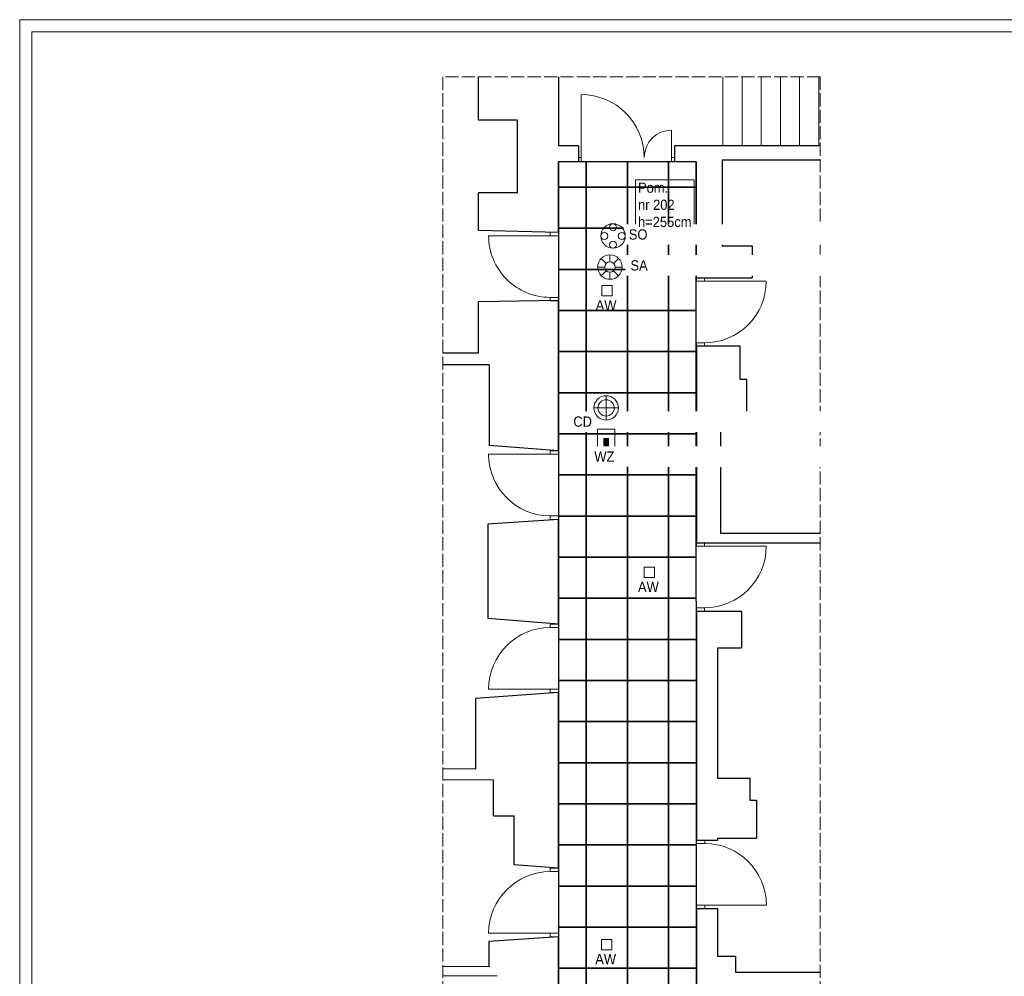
# Model space of a CAD drawing. Header units: centimetres. Extents: x 690840 to 714026, y 27673 to 40762.
# Tile 104 of 162: x 706369 to 707806, y 31351 to 32747. Entities that reach past the tile are written whole.
import ezdxf

# ---------------------------------------------------------------- set-up
doc = ezdxf.new("R2010")
doc.units = ezdxf.units.CM
doc.linetypes.add('ACAD_ISO02W100', pattern=[15, 12, -3])
doc.layers.add('Obrys powierzchni', color=50, linetype='Continuous', lineweight=9, plot=False)
for name, color, linetype, lineweight in [('Przekroje', 253, 'Continuous', 20), ('Przekrojowa', 253, 'Continuous', 25), ('Widokowa', 140, 'Continuous', 9)]:
    doc.layers.add(name, color=color, linetype=linetype, lineweight=lineweight)
for name, color, linetype, lineweight, true_color in [('S3_drzwi_nowe', 7, 'Continuous', 18, 0x00f900), ('S3_ele.AW', 7, 'Continuous', 5, 0xff0f0f), ('S3_ele.CD', 7, 'Continuous', 5, 0xff0f0f), ('S3_ele.SA', 7, 'Continuous', 5, 0xff0f0f), ('S3_ele.SO', 7, 'Continuous', 5, 0xff0f0f), ('S3_ele.WZ', 7, 'Continuous', 5, 0xff0f0f), ('S3_opis pomieszczeń', 7, 'Continuous', 0, 0xb5b5b5), ('S3_sufit S1', 7, 'Continuous', 5, 0x7f7f7f)]:
    doc.layers.add(name, color=color, linetype=linetype, lineweight=lineweight, true_color=true_color)
doc.styles.add('ARIELCE', font='arial.ttf', dxfattribs={"width": 0.9})

# ---------------------------------------------------------------- blocks, each defined once
blk = doc.blocks.new('zw$74BA')
at = {"layer": 'S3_drzwi_nowe'}
blk.add_line((12, -5), (102, -5.1), dxfattribs=at)
for points in [[(0, -5), (0, 0), (12, 0), (12, -5)], [(-0.1, -100), (-0.1, -95), (11.9, -95), (11.9, -100)]]:
    blk.add_lwpolyline(points, close=True, dxfattribs=at)
blk.add_arc((12, -5), 90, 269.9563, 359.9563, dxfattribs=at)
blk = doc.blocks.new('zw$3C5D')
at = {"layer": 'S3_ele.CD', "ltscale": 1.6}
blk.add_line((-22.3, 0), (22.3, 0), dxfattribs=at)
blk.add_lwpolyline([(0, -22.3), (0, 22.3)], dxfattribs=at)
for radius in [22.3, 14.9]:
    blk.add_circle((0, 0), radius, dxfattribs=at)
blk = doc.blocks.new('zw$EC94')
at = {"layer": 'S3_ele.WZ', "ltscale": 1.6}
blk.add_lwpolyline([(0, 31.8), (31.8, 31.8), (31.8, 0), (0, 0)], close=True, dxfattribs=at)
at = {"layer": 'S3_ele.WZ', "ltscale": 1.6, "const_width": 10}
blk.add_lwpolyline([(15.9, 0), (15.9, 15.9)], dxfattribs=at)
blk = doc.blocks.new('zw$B70F')
at = {"layer": 'S3_ele.SO', "ltscale": 1.6}
for centre, radius in [((0, 0), 22.3), ((0, 15.9), 6.45), ((-15.9, 0), 6.45), ((15.9, 0), 6.45), ((0, -15.9), 6.45)]:
    blk.add_circle(centre, radius, dxfattribs=at)
blk = doc.blocks.new('zw$2C37')
at = {"layer": 'S3_ele.SA', "ltscale": 1.6}
for p, q in [((0, 9.4), (0, 22.3)), ((-9.4, 0), (-22.3, 0)), ((-6.7, 6.7), (-15.8, 15.8)), ((6.7, 6.7), (15.8, 15.8)), ((9.4, 0), (22.3, 0)), ((-6.7, -6.7), (-15.8, -15.8)), ((0, -9.4), (0, -22.3)), ((9.1, -9.1), (6.7, -6.7)), ((6.7, -6.7), (15.8, -15.8))]:
    blk.add_line(p, q, dxfattribs=at)
for radius in [22.3, 9.44]:
    blk.add_circle((0, 0), radius, dxfattribs=at)

msp = doc.modelspace()

# ---------------------------------------------------------------- linework, layer by layer
at = {"layer": 'Obrys powierzchni', "ltscale": 1.6}
for points in [[(706369, 32747.2), (708469, 32747.2), (708469, 29777.2), (706369, 29777.2)], [(706386.5, 32729.7), (708451.5, 32729.7), (708451.5, 29794.7), (706386.5, 29794.7)]]:
    msp.add_lwpolyline(points, close=True, dxfattribs=at)
at = {"layer": 'Przekroje', "ltscale": 1.6}
msp.add_line((707324.6, 32554), (707324.6, 32540), dxfattribs=at)
at = {"layer": 'Przekrojowa', "ltscale": 1.6}
for p, q in [((707038.7, 32600.4), (707038.7, 32663.9)), ((707155.5, 32663.9), (707155.5, 32563)), ((707095.7, 32600.4), (707038.7, 32600.4)), ((707095.7, 32494.4), (707095.7, 32600.4)), ((707184.6, 32563), (707155.5, 32563)), ((707184.6, 32563), (707184.6, 32540)), ((707477.2, 32563), (707324.6, 32563)), ((707324.6, 32563), (707324.6, 32540)), ((707537.5, 32563), (707477.2, 32563)), ((707155.5, 32436.7), (707155.5, 32540)), ((707184.6, 32540), (707155.5, 32540)), ((707356.6, 32540), (707324.6, 32540)), ((707356.6, 32540), (707356.6, 32370.7)), ((707394.5, 32542.3), (707394.5, 32417.3)), ((707537.5, 32542.3), (707394.5, 32542.3)), ((707394.5, 32531.3), (707394.5, 32531.3)), ((707038.7, 32439.4), (707038.7, 32494.4)), ((707095.7, 32494.4), (707038.7, 32494.4)), ((707155.5, 32436.7), (707038.7, 32439.4)), ((707394.5, 32417.3), (707438.1, 32417.3)), ((707438.1, 32417.3), (707438.1, 32370.7)), ((707356.6, 32370.7), (707438.1, 32370.7)), ((707356.6, 32369.3), (707356.7, 32369.3)), ((707155.5, 32337.2), (707038.7, 32335.4)), ((707038.7, 32260.4), (707038.7, 32335.4)), ((707155.5, 32118), (707155.5, 32337.2)), ((707356.7, 32270.7), (707356.8, 31984)), ((707420.5, 32270.7), (707356.7, 32270.7)), ((707420.5, 32222.3), (707420.5, 32270.7)), ((707038.7, 32260.6), (706986.8, 32260.6)), ((707054.5, 32243.4), (706986.8, 32243.3)), ((707054.5, 32243.4), (707054.5, 32125.8)), ((707430.5, 32222.3), (707420.5, 32222.3)), ((707430.6, 32162.3), (707430.5, 32222.3)), ((707392.5, 31997.3), (707392.3, 32162.3)), ((707392.3, 32162.3), (707430.6, 32162.3)), ((707356.7, 32150.3), (707356.7, 32150.3)), ((707155.5, 32118), (707054.5, 32125.8)), ((707155.5, 32018), (707052.5, 32010.8)), ((707052.5, 32010.8), (707052.5, 31873.2)), ((707155.5, 31865.2), (707155.5, 32018)), ((707537.5, 31997.3), (707392.5, 31997.3)), ((707356.8, 31984), (707387.6, 31984)), ((707387.6, 31984), (707537.5, 31984)), ((707356.7, 31884), (707356.9, 31549.9)), ((707356.7, 31884), (707422.6, 31884)), ((707422.6, 31884), (707422.7, 31830.3)), ((707155.5, 31865.2), (707052.5, 31873.2)), ((707387.7, 31830.3), (707422.7, 31830.3)), ((707387.7, 31830.3), (707387.7, 31640.3)), ((707155.5, 31765.2), (707034.5, 31756.8)), ((707155.5, 31508.9), (707155.5, 31765.2)), ((707034.5, 31756.8), (707034.5, 31653.6)), ((707034.5, 31653.6), (706986.8, 31653.9)), ((707060.7, 31637.2), (706986.8, 31637.7)), ((707060.7, 31585.3), (707060.7, 31637.2)), ((707387.7, 31640.3), (707434.7, 31640.3)), ((707434.7, 31640.3), (707434.7, 31608.3)), ((707434.7, 31608.3), (707444.7, 31608.3)), ((707444.7, 31608.3), (707444.7, 31552.6)), ((707060.7, 31585.3), (707090.7, 31585.3)), ((707090.7, 31513.9), (707090.7, 31585.3)), ((707356.9, 31549.9), (707387.7, 31549.9)), ((707387.7, 31552.6), (707444.7, 31552.6)), ((707387.7, 31552.6), (707387.7, 31549.9)), ((707155.5, 31508.9), (707090.7, 31513.9)), ((707357, 31449.9), (707357.1, 31157.3)), ((707357, 31449.9), (707387.8, 31449.9)), ((707387.8, 31449.9), (707387.8, 31380.3)), ((707155.5, 31408.9), (707053.7, 31401.8)), ((707155.5, 31258.8), (707155.5, 31408.9)), ((707053.7, 31401.8), (707053.7, 31365.2)), ((707387.8, 31380.3), (707413.8, 31380.3)), ((707413.8, 31380.3), (707413.8, 31357.3)), ((707053.7, 31365.2), (706986.8, 31365.7)), ((707065.7, 31351.2), (706986.8, 31351.7)), ((707413.8, 31357.3), (707537.5, 31357.3))]:
    msp.add_line(p, q, dxfattribs=at)
at = {"layer": 'S3_drzwi_nowe'}
for p, q in [((707188.6, 32546), (707188.6, 32638)), ((707320.6, 32546), (707320.6, 32586)), ((707143.5, 32432), (707053.5, 32431.9)), ((707368.7, 32365.7), (707458.7, 32365.7))]:
    msp.add_line(p, q, dxfattribs=at)
for points in [[(707184.6, 32540), (707188.6, 32540), (707188.6, 32546), (707184.6, 32546)], [(707320.6, 32540), (707324.6, 32540), (707324.6, 32546), (707320.6, 32546)], [(707155.5, 32432), (707155.5, 32437), (707143.5, 32437), (707143.5, 32432)], [(707356.7, 32365.7), (707356.7, 32370.7), (707368.7, 32370.7), (707368.7, 32365.7)], [(707155.5, 32337), (707155.5, 32342), (707143.5, 32342), (707143.5, 32337)], [(707356.7, 32270.7), (707356.7, 32275.7), (707368.7, 32275.7), (707368.7, 32270.7)]]:
    msp.add_lwpolyline(points, close=True, dxfattribs=at)
for centre, radius, start, end in [((707188.6, 32546), 92, 359.9998, 89.9998), ((707320.6, 32546), 40, 89.9998, 179.9998), ((707143.5, 32432), 90, 180.0436, 270.0436), ((707368.7, 32365.7), 90, 269.9999, 359.9999)]:
    msp.add_arc(centre, radius, start, end, dxfattribs=at)
at = {"layer": 'S3_ele.AW', "ltscale": 1.6}
for points in [[(707218.9, 32359.1), (707233.9, 32359.1), (707233.9, 32344.1), (707218.9, 32344.1)], [(707280.7, 31948.1), (707295.7, 31948.1), (707295.7, 31933.1), (707280.7, 31933.1)], [(707218.4, 31405), (707233.4, 31405), (707233.4, 31390), (707218.4, 31390)]]:
    msp.add_lwpolyline(points, close=True, dxfattribs=at)
at = {"layer": 'S3_sufit S1', "lineweight": -3, "ltscale": 1.6}
for points in [[(707357.5, 29975.2), (707356.6, 32540), (707155.5, 32540), (707155.5, 31107.5), (707175.5, 31107.5), (707175.5, 31086.4), (707155.5, 31086.4), (707155.5, 30328.6), (707155.5, 30328), (707155.5, 30228.6), (707155.5, 30228.6), (707155.5, 30009.7), (707357.5, 29975.2)], [(707155.5, 32502.8), (707196, 32502.8), (707196, 32540)], [(707196, 32540), (707196, 32502.8), (707256, 32502.8), (707256, 32540)], [(707155.5, 32442.8), (707196, 32442.8), (707196, 32502.8), (707155.5, 32502.8)], [(707155.5, 32382.8), (707196, 32382.8), (707196, 32442.8), (707155.5, 32442.8)], [(707155.5, 32322.8), (707196, 32322.8), (707196, 32382.8), (707155.5, 32382.8)], [(707356.6, 32382.8), (707316, 32382.8), (707316, 32322.8), (707356.7, 32322.8)], [(707155.5, 32262.8), (707196, 32262.8), (707196, 32322.8), (707155.5, 32322.8)], [(707356.7, 32322.8), (707316, 32322.8), (707316, 32262.8), (707356.7, 32262.8)], [(707155.5, 32202.8), (707196, 32202.8), (707196, 32262.8), (707155.5, 32262.8)], [(707356.7, 32262.8), (707316, 32262.8), (707316, 32202.8), (707356.7, 32202.8)], [(707155.5, 32142.8), (707196, 32142.8), (707196, 32202.8), (707155.5, 32202.8)], [(707356.7, 32202.8), (707316, 32202.8), (707316, 32142.8), (707356.7, 32142.8)], [(707155.5, 32082.8), (707196, 32082.8), (707196, 32142.8), (707155.5, 32142.8)], [(707356.7, 32142.8), (707316, 32142.8), (707316, 32082.8), (707356.7, 32082.8)], [(707155.5, 32022.8), (707196, 32022.8), (707196, 32082.8), (707155.5, 32082.8)], [(707356.7, 32082.8), (707316, 32082.8), (707316, 32022.8), (707356.8, 32022.8)], [(707155.5, 31962.8), (707196, 31962.8), (707196, 32022.8), (707155.5, 32022.8)], [(707356.8, 32022.8), (707316, 32022.8), (707316, 31962.8), (707356.8, 31962.8)], [(707155.5, 31902.8), (707196, 31902.8), (707196, 31962.8), (707155.5, 31962.8)], [(707356.8, 31962.8), (707316, 31962.8), (707316, 31902.8), (707356.8, 31902.8)], [(707155.5, 31842.8), (707196, 31842.8), (707196, 31902.8), (707155.5, 31902.8)], [(707356.8, 31902.8), (707316, 31902.8), (707316, 31842.8), (707356.8, 31842.8)], [(707155.5, 31782.8), (707196, 31782.8), (707196, 31842.8), (707155.5, 31842.8)], [(707356.8, 31842.8), (707316, 31842.8), (707316, 31782.8), (707356.9, 31782.8)], [(707155.5, 31722.8), (707196, 31722.8), (707196, 31782.8), (707155.5, 31782.8)], [(707356.9, 31782.8), (707316, 31782.8), (707316, 31722.8), (707356.9, 31722.8)], [(707155.5, 31662.8), (707196, 31662.8), (707196, 31722.8), (707155.5, 31722.8)], [(707356.9, 31722.8), (707316, 31722.8), (707316, 31662.8), (707356.9, 31662.8)], [(707155.5, 31602.8), (707196, 31602.8), (707196, 31662.8), (707155.5, 31662.8)], [(707356.9, 31662.8), (707316, 31662.8), (707316, 31602.8), (707356.9, 31602.8)], [(707155.5, 31542.8), (707196, 31542.8), (707196, 31602.8), (707155.5, 31602.8)], [(707356.9, 31602.8), (707316, 31602.8), (707316, 31542.8), (707356.9, 31542.8)], [(707155.5, 31482.8), (707196, 31482.8), (707196, 31542.8), (707155.5, 31542.8)], [(707356.9, 31542.8), (707316, 31542.8), (707316, 31482.8), (707357, 31482.8)], [(707155.5, 31422.8), (707196, 31422.8), (707196, 31482.8), (707155.5, 31482.8)], [(707357, 31482.8), (707316, 31482.8), (707316, 31422.8), (707357, 31422.8)], [(707155.5, 31362.8), (707196, 31362.8), (707196, 31422.8), (707155.5, 31422.8)], [(707357, 31422.8), (707316, 31422.8), (707316, 31362.8), (707357, 31362.8)], [(707155.5, 31302.8), (707196, 31302.8), (707196, 31362.8), (707155.5, 31362.8)], [(707357, 31362.8), (707316, 31362.8), (707316, 31302.8), (707357, 31302.8)]]:
    msp.add_lwpolyline(points, dxfattribs=at)
for points in [[(707196, 32442.8), (707256, 32442.8), (707256, 32502.8), (707196, 32502.8)], [(707196, 32382.8), (707256, 32382.8), (707256, 32442.8), (707196, 32442.8)], [(707196, 32322.8), (707256, 32322.8), (707256, 32382.8), (707196, 32382.8)], [(707256, 32322.8), (707316, 32322.8), (707316, 32382.8), (707256, 32382.8)], [(707196, 32262.8), (707256, 32262.8), (707256, 32322.8), (707196, 32322.8)], [(707256, 32262.8), (707316, 32262.8), (707316, 32322.8), (707256, 32322.8)], [(707196, 32202.8), (707256, 32202.8), (707256, 32262.8), (707196, 32262.8)], [(707256, 32202.8), (707316, 32202.8), (707316, 32262.8), (707256, 32262.8)], [(707196, 32142.8), (707256, 32142.8), (707256, 32202.8), (707196, 32202.8)], [(707256, 32142.8), (707316, 32142.8), (707316, 32202.8), (707256, 32202.8)], [(707196, 32082.8), (707256, 32082.8), (707256, 32142.8), (707196, 32142.8)], [(707256, 32082.8), (707316, 32082.8), (707316, 32142.8), (707256, 32142.8)], [(707196, 32022.8), (707256, 32022.8), (707256, 32082.8), (707196, 32082.8)], [(707256, 32022.8), (707316, 32022.8), (707316, 32082.8), (707256, 32082.8)], [(707196, 31962.8), (707256, 31962.8), (707256, 32022.8), (707196, 32022.8)], [(707256, 31962.8), (707316, 31962.8), (707316, 32022.8), (707256, 32022.8)], [(707196, 31902.8), (707256, 31902.8), (707256, 31962.8), (707196, 31962.8)], [(707256, 31902.8), (707316, 31902.8), (707316, 31962.8), (707256, 31962.8)], [(707196, 31842.8), (707256, 31842.8), (707256, 31902.8), (707196, 31902.8)], [(707256, 31842.8), (707316, 31842.8), (707316, 31902.8), (707256, 31902.8)], [(707196, 31782.8), (707256, 31782.8), (707256, 31842.8), (707196, 31842.8)], [(707256, 31782.8), (707316, 31782.8), (707316, 31842.8), (707256, 31842.8)], [(707196, 31722.8), (707256, 31722.8), (707256, 31782.8), (707196, 31782.8)], [(707256, 31722.8), (707316, 31722.8), (707316, 31782.8), (707256, 31782.8)], [(707196, 31662.8), (707256, 31662.8), (707256, 31722.8), (707196, 31722.8)], [(707256, 31662.8), (707316, 31662.8), (707316, 31722.8), (707256, 31722.8)], [(707196, 31602.8), (707256, 31602.8), (707256, 31662.8), (707196, 31662.8)], [(707256, 31602.8), (707316, 31602.8), (707316, 31662.8), (707256, 31662.8)], [(707196, 31542.8), (707256, 31542.8), (707256, 31602.8), (707196, 31602.8)], [(707256, 31542.8), (707316, 31542.8), (707316, 31602.8), (707256, 31602.8)], [(707196, 31482.8), (707256, 31482.8), (707256, 31542.8), (707196, 31542.8)], [(707256, 31482.8), (707316, 31482.8), (707316, 31542.8), (707256, 31542.8)], [(707196, 31422.8), (707256, 31422.8), (707256, 31482.8), (707196, 31482.8)], [(707256, 31422.8), (707316, 31422.8), (707316, 31482.8), (707256, 31482.8)], [(707196, 31362.8), (707256, 31362.8), (707256, 31422.8), (707196, 31422.8)], [(707256, 31362.8), (707316, 31362.8), (707316, 31422.8), (707256, 31422.8)], [(707196, 31302.8), (707256, 31302.8), (707256, 31362.8), (707196, 31362.8)], [(707256, 31302.8), (707316, 31302.8), (707316, 31362.8), (707256, 31362.8)]]:
    msp.add_lwpolyline(points, close=True, dxfattribs=at)
at = {"layer": 'Widokowa', "linetype": 'ACAD_ISO02W100', "ltscale": 1.6}
for p, q in [((706986.8, 32663.9), (706986.8, 29887.5)), ((707537.5, 32663.9), (706986.8, 32663.9)), ((707537.5, 32663.9), (707537.5, 29887.5))]:
    msp.add_line(p, q, dxfattribs=at)
at = {"layer": 'Widokowa', "ltscale": 1.6}
for p, q in [((707395.4, 32663.9), (707395.4, 32563)), ((707423.4, 32663.9), (707423.4, 32563)), ((707451.4, 32663.9), (707451.4, 32563)), ((707479.4, 32663.9), (707479.4, 32563)), ((707507.4, 32663.9), (707507.4, 32563)), ((707535.4, 32663.9), (707535.4, 32563))]:
    msp.add_line(p, q, dxfattribs=at)

# ---------------------------------------------------------------- block references
at = {"layer": 'S3_drzwi_nowe', "xscale": -1}
for p, rotation in [((707155.5, 32118), 359.9561940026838), ((707356.9, 31449.9), 179.9561940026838)]:
    msp.add_blockref('zw$74BA', p, dxfattribs=dict(at, rotation=rotation))
at = {"layer": 'S3_drzwi_nowe'}
for p, rotation in [((707356.8, 31984), 0.04358967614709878), ((707155.5, 31765.2), 180.0435896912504), ((707155.5, 31408.9), 180.0435896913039)]:
    msp.add_blockref('zw$74BA', p, dxfattribs=dict(at, rotation=rotation))

# ---------------------------------------------------------------- texts
at = {"layer": 'S3_ele.AW', "ltscale": 1.6, "char_height": 15, "width": 1448.126, "attachment_point": 1, "rotation": 359.981, "style": 'ARIELCE'}
for insert in [(707209.7, 32337.9), (707271.5, 31926.9), (707209.1, 31383.8)]:
    msp.add_mtext('{\\fArial|b0|i0|c238|p34;AW}', dxfattribs=dict(at, insert=insert))

# ---------------------------------------------------------------- next in the draw order: texts
at = {"layer": 'S3_ele.CD', "insert": (707177.1, 32168.2), "char_height": 15, "width": 2038.258, "attachment_point": 1, "rotation": 359.981, "style": 'ARIELCE', "bg_fill": 2}
msp.add_mtext('{\\fArial|b0|i0|c238|p34;CD}', dxfattribs=at)
at = {"layer": 'S3_opis pomieszczeń', "insert": (707271.5, 32509.6), "char_height": 7.5, "attachment_point": 1, "style": 'ARIELCE', "bg_fill": 18}
msp.add_mtext('{\\fArial|b0|i0|c238|p34;\\H2x;Pom.\\Pnr 202\\Ph=255cm}', dxfattribs=at)

# ---------------------------------------------------------------- next in the draw order: linework, layer by layer
at = {"layer": 'S3_sufit S1', "lineweight": -3, "ltscale": 1.6}
for points in [[(707256, 32540), (707256, 32502.8), (707316, 32502.8), (707316, 32540)], [(707316, 32540), (707316, 32502.8), (707356.6, 32502.8)], [(707356.6, 32502.8), (707316, 32502.8), (707316, 32442.8), (707356.6, 32442.8)], [(707356.6, 32442.8), (707316, 32442.8), (707316, 32382.8), (707356.6, 32382.8)]]:
    msp.add_lwpolyline(points, dxfattribs=at)
for points in [[(707256, 32442.8), (707316, 32442.8), (707316, 32502.8), (707256, 32502.8)], [(707256, 32382.8), (707316, 32382.8), (707316, 32442.8), (707256, 32442.8)]]:
    msp.add_lwpolyline(points, close=True, dxfattribs=at)

# ---------------------------------------------------------------- next in the draw order: block references
at = {"layer": 'S3_ele.CD', "ltscale": 1.6, "xscale": 0.8, "yscale": 0.8, "zscale": 0.8}
msp.add_blockref('zw$3C5D', (707225, 32180.7), dxfattribs=at)
at = {"layer": 'S3_ele.WZ', "ltscale": 1.6, "xscale": 0.8, "yscale": 0.8, "zscale": 0.8}
msp.add_blockref('zw$EC94', (707212.3, 32124), dxfattribs=at)

# ---------------------------------------------------------------- next in the draw order: texts
at = {"layer": 'S3_ele.SA', "insert": (707260.5, 32396.2), "char_height": 15, "width": 2038.258, "attachment_point": 1, "rotation": 359.981, "style": 'ARIELCE', "bg_fill": 2}
msp.add_mtext('{\\fArial|b0|i0|c238|p34;SA}', dxfattribs=at)
at = {"layer": 'S3_ele.SO', "insert": (707258.1, 32441.3), "char_height": 15, "width": 2038.258, "attachment_point": 1, "rotation": 359.981, "style": 'ARIELCE', "bg_fill": 2}
msp.add_mtext('{\\fArial|b0|i0|c238|p34;SO}', dxfattribs=at)
at = {"layer": 'S3_ele.WZ', "insert": (707207.8, 32117.2), "char_height": 15, "width": 2038.258, "attachment_point": 1, "rotation": 359.981, "style": 'ARIELCE', "bg_fill": 2}
msp.add_mtext('{\\fArial|b0|i0|c238|p34;WZ}', dxfattribs=at)

# ---------------------------------------------------------------- next in the draw order: block references
at = {"layer": 'S3_ele.SA', "ltscale": 1.6, "xscale": 0.8, "yscale": 0.8, "zscale": 0.8}
msp.add_blockref('zw$2C37', (707230.6, 32386.2), dxfattribs=at)
at = {"layer": 'S3_ele.SO', "ltscale": 1.6, "xscale": 0.8, "yscale": 0.8, "zscale": 0.8}
msp.add_blockref('zw$B70F', (707235.1, 32431.6), dxfattribs=at)

doc.saveas('drawing.dxf')
